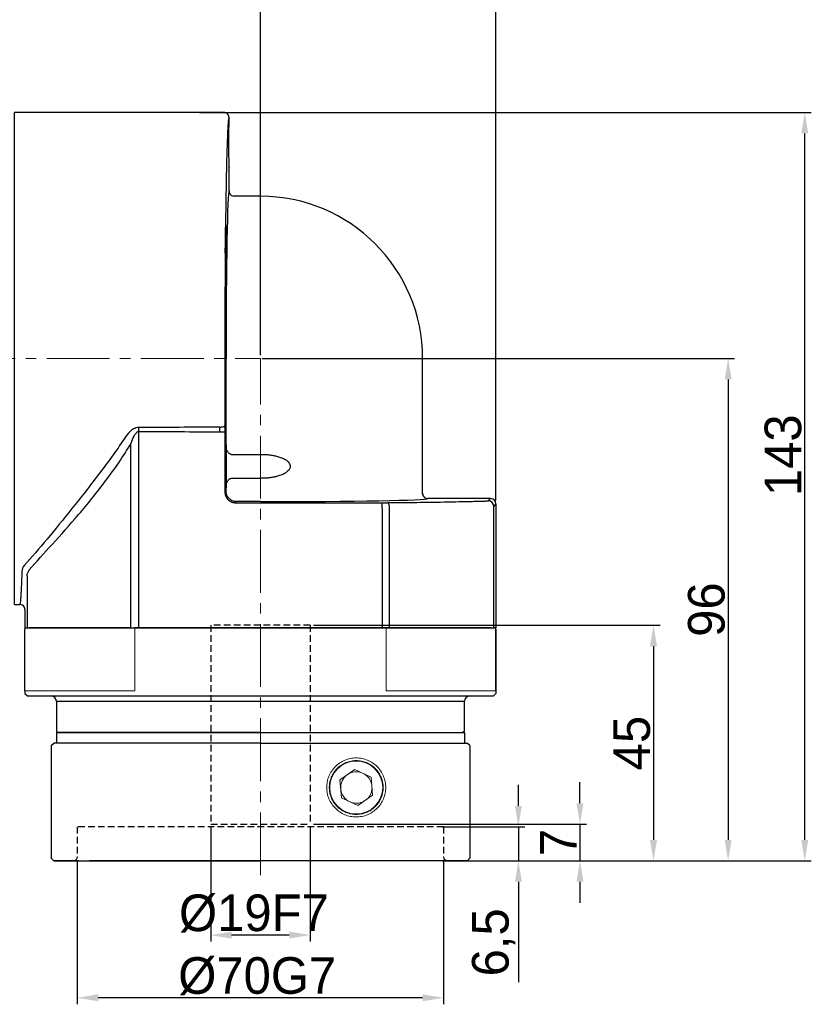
# Model space of a CAD drawing. Header units: millimetres. Extents: x 9533 to 10255, y -112 to 398.
# Tile 8 of 11: x 9894 to 10046, y 93 to 281. Entities that reach past the tile are written whole.
import ezdxf

# ---------------------------------------------------------------- set-up
doc = ezdxf.new("R2010")
doc.units = ezdxf.units.MM
doc.header["$PDSIZE"] = -5
doc.linetypes.add('DASHED2', pattern=[9.525, 6.35, -3.175])
doc.linetypes.add('点画线', pattern=[18, 12, -2, 2, -2])
doc.layers.get('0').update_dxf_attribs({"lineweight": 18})
doc.layers.get('Defpoints').update_dxf_attribs({"lineweight": 18})
doc.layers.add('4虚线层', color=6, linetype='DASHED2')
for name, color, linetype, lineweight in [('7中心线层', 7, '点画线', 18), ('尺寸线层', 3, 'Continuous', 18), ('标注线', 7, 'Continuous', 18), ('粗实线', 7, 'Continuous', 40)]:
    doc.layers.add(name, color=color, linetype=linetype, lineweight=lineweight)
doc.styles.add('工程字', font='txt')
doc.dimstyles.new('ISO-25', dxfattribs={"dimtxt": 7, "dimasz": 4, "dimexe": 1.25, "dimexo": 0.625, "dimtad": 1, "dimtxsty": '工程字', "dimcen": 2, "dimdle": 8, "dimadec": 0, "dimazin": 0, "dimtfac": 1, "dimtmove": 0, "dimatfit": 3, "dimfxl": 1, "dimarcsym": 0})

# ---------------------------------------------------------------- blocks, each defined once
blk = doc.blocks.new('*D9')
at = {"layer": 'Defpoints', "color": 0}
for p in [(9776.42, 328.56), (9776.42, 225.88), (9985.42, 188.84)]:
    blk.add_point(p, dxfattribs=at)
at = {"layer": '尺寸线层', "color": 0, "lineweight": -2}
for p, q in [((9776.42, 226.5), (9776.42, 329.81)), ((9985.42, 189.47), (9985.42, 329.81)), ((9981.42, 328.56), (9780.42, 328.56))]:
    blk.add_line(p, q, dxfattribs=at)
at = {"layer": '尺寸线层', "color": 0}
for points in [[(9780.42, 329.23), (9780.42, 327.9), (9776.42, 328.56)], [(9981.42, 327.9), (9981.42, 329.23), (9985.42, 328.56)]]:
    blk.add_solid(points, dxfattribs=at)
at = {"layer": '尺寸线层', "color": 0, "insert": (9880.92, 332.69), "char_height": 7, "attachment_point": 5, "style": '工程字'}
blk.add_mtext('209', dxfattribs=at)
blk = doc.blocks.new('*D10')
at = {"layer": 'Defpoints', "color": 0}
for p in [(9928.12, 263.64), (10044.44, 263.64), (9979.74, 120.64)]:
    blk.add_point(p, dxfattribs=at)
at = {"layer": '尺寸线层', "color": 0, "lineweight": -2}
for p, q in [((9928.75, 263.64), (10045.69, 263.64)), ((10044.44, 124.64), (10044.44, 259.64)), ((9980.36, 120.64), (10045.69, 120.64))]:
    blk.add_line(p, q, dxfattribs=at)
at = {"layer": '尺寸线层', "color": 0}
for points in [[(10045.1, 259.64), (10043.77, 259.64), (10044.44, 263.64)], [(10043.77, 124.64), (10045.1, 124.64), (10044.44, 120.64)]]:
    blk.add_solid(points, dxfattribs=at)
at = {"layer": '尺寸线层', "color": 0, "insert": (10040.31, 198.14), "char_height": 7, "attachment_point": 5, "rotation": 90, "style": '工程字'}
blk.add_mtext('143', dxfattribs=at)
blk = doc.blocks.new('*D11')
at = {"layer": 'Defpoints', "color": 0}
for p in [(9940.12, 216.64), (9998.83, 120.64), (10029.79, 120.64)]:
    blk.add_point(p, dxfattribs=at)
at = {"layer": '尺寸线层', "color": 0, "lineweight": -2}
for p, q in [((9940.75, 216.64), (10031.04, 216.64)), ((10029.79, 212.64), (10029.79, 124.64)), ((9999.45, 120.64), (10031.04, 120.64))]:
    blk.add_line(p, q, dxfattribs=at)
at = {"layer": '尺寸线层', "color": 0}
for points in [[(10030.46, 212.64), (10029.13, 212.64), (10029.79, 216.64)], [(10029.13, 124.64), (10030.46, 124.64), (10029.79, 120.64)]]:
    blk.add_solid(points, dxfattribs=at)
at = {"layer": '尺寸线层', "color": 0, "insert": (10025.67, 168.64), "char_height": 7, "attachment_point": 5, "rotation": 90, "style": '工程字'}
blk.add_mtext('96', dxfattribs=at)
blk = doc.blocks.new('*D12')
at = {"layer": 'Defpoints', "color": 0}
for p in [(9949.92, 165.64), (9979.74, 120.64), (10015.53, 120.64)]:
    blk.add_point(p, dxfattribs=at)
at = {"layer": '尺寸线层', "color": 0, "lineweight": -2}
for p, q in [((9950.55, 165.64), (10016.78, 165.64)), ((10015.53, 161.64), (10015.53, 124.64)), ((9980.36, 120.64), (10016.78, 120.64))]:
    blk.add_line(p, q, dxfattribs=at)
at = {"layer": '尺寸线层', "color": 0}
for points in [[(10016.2, 161.64), (10014.86, 161.64), (10015.53, 165.64)], [(10014.86, 124.64), (10016.2, 124.64), (10015.53, 120.64)]]:
    blk.add_solid(points, dxfattribs=at)
at = {"layer": '尺寸线层', "color": 0, "insert": (10011.41, 143.14), "char_height": 7, "attachment_point": 5, "rotation": 90, "style": '工程字'}
blk.add_mtext('45', dxfattribs=at)
blk = doc.blocks.new('*D13')
at = {"layer": 'Defpoints', "color": 0}
for p in [(9985.42, 308.24), (9985.42, 279.76), (9816.92, 259.74)]:
    blk.add_point(p, dxfattribs=at)
at = {"layer": '尺寸线层', "color": 0, "lineweight": -2}
for p, q in [((9816.92, 260.37), (9816.92, 309.49)), ((9985.42, 280.38), (9985.42, 309.49)), ((9820.92, 308.24), (9981.42, 308.24))]:
    blk.add_line(p, q, dxfattribs=at)
at = {"layer": '尺寸线层', "color": 0}
for points in [[(9820.92, 308.91), (9820.92, 307.58), (9816.92, 308.24)], [(9981.42, 307.58), (9981.42, 308.91), (9985.42, 308.24)]]:
    blk.add_solid(points, dxfattribs=at)
at = {"layer": '尺寸线层', "color": 0, "insert": (9896.06, 312.95), "char_height": 7, "attachment_point": 5, "style": '工程字'}
blk.add_mtext('168,5', dxfattribs=at)
blk = doc.blocks.new('*D35')
at = {"layer": 'Defpoints', "color": 0}
for p in [(9930.92, 127.64), (9949.92, 127.64), (9930.92, 106.44)]:
    blk.add_point(p, dxfattribs=at)
at = {"layer": '尺寸线层', "color": 0, "lineweight": -2}
for p, q in [((9930.92, 127.02), (9930.92, 105.19)), ((9949.92, 127.02), (9949.92, 105.19)), ((9945.92, 106.44), (9934.92, 106.44))]:
    blk.add_line(p, q, dxfattribs=at)
at = {"layer": '尺寸线层', "color": 0}
for points in [[(9934.92, 107.11), (9934.92, 105.78), (9930.92, 106.44)], [(9945.92, 105.78), (9945.92, 107.11), (9949.92, 106.44)]]:
    blk.add_solid(points, dxfattribs=at)
at = {"layer": '尺寸线层', "color": 0, "insert": (9939.17, 110.57), "char_height": 7, "attachment_point": 5, "style": '工程字'}
blk.add_mtext('%%C19F7', dxfattribs=at)
blk = doc.blocks.new('*D36')
at = {"layer": 'Defpoints', "color": 0}
for p in [(9905.42, 121.24), (9975.42, 121.44), (9905.42, 94.47)]:
    blk.add_point(p, dxfattribs=at)
at = {"layer": '尺寸线层', "color": 0, "lineweight": -2}
for p, q in [((9905.42, 120.62), (9905.42, 93.22)), ((9975.42, 120.82), (9975.42, 93.22)), ((9971.42, 94.47), (9909.42, 94.47))]:
    blk.add_line(p, q, dxfattribs=at)
at = {"layer": '尺寸线层', "color": 0}
for points in [[(9909.42, 95.13), (9909.42, 93.8), (9905.42, 94.47)], [(9971.42, 93.8), (9971.42, 95.13), (9975.42, 94.47)]]:
    blk.add_solid(points, dxfattribs=at)
at = {"layer": '尺寸线层', "color": 0, "insert": (9939.81, 98.59), "char_height": 7, "attachment_point": 5, "style": '工程字'}
blk.add_mtext('%%C70G7', dxfattribs=at)
blk = doc.blocks.new('*D37')
at = {"layer": 'Defpoints', "color": 0}
for p in [(9974.61, 127.14), (9974.61, 120.64), (9989.71, 120.64)]:
    blk.add_point(p, dxfattribs=at)
at = {"layer": '尺寸线层', "color": 0, "lineweight": -2}
for p, q in [((9989.71, 131.14), (9989.71, 135.14)), ((9975.24, 127.14), (9990.96, 127.14)), ((9989.71, 127.14), (9989.71, 120.64)), ((9975.24, 120.64), (9990.96, 120.64)), ((9989.71, 116.64), (9989.71, 97.47))]:
    blk.add_line(p, q, dxfattribs=at)
at = {"layer": '尺寸线层', "color": 0}
for points in [[(9989.05, 131.14), (9990.38, 131.14), (9989.71, 127.14)], [(9990.38, 116.64), (9989.05, 116.64), (9989.71, 120.64)]]:
    blk.add_solid(points, dxfattribs=at)
at = {"layer": '尺寸线层', "color": 0, "insert": (9985, 105.06), "char_height": 7, "attachment_point": 5, "rotation": 90, "style": '工程字'}
blk.add_mtext('6,5', dxfattribs=at)
blk = doc.blocks.new('*D38')
at = {"layer": 'Defpoints', "color": 0}
for p in [(9949.92, 127.64), (9979.11, 120.64), (10001.48, 120.64)]:
    blk.add_point(p, dxfattribs=at)
at = {"layer": '尺寸线层', "color": 0, "lineweight": -2}
for p, q in [((10001.48, 131.64), (10001.48, 135.64)), ((9950.54, 127.64), (10002.73, 127.64)), ((10001.48, 127.64), (10001.48, 120.64)), ((9979.74, 120.64), (10002.73, 120.64)), ((10001.48, 116.64), (10001.48, 112.64))]:
    blk.add_line(p, q, dxfattribs=at)
at = {"layer": '尺寸线层', "color": 0}
for points in [[(10000.82, 131.64), (10002.15, 131.64), (10001.48, 127.64)], [(10002.15, 116.64), (10000.82, 116.64), (10001.48, 120.64)]]:
    blk.add_solid(points, dxfattribs=at)
at = {"layer": '尺寸线层', "color": 0, "insert": (9997.36, 124.14), "char_height": 7, "attachment_point": 5, "rotation": 90, "style": '工程字'}
blk.add_mtext('7', dxfattribs=at)
blk = doc.blocks.new('*D46')
at = {"layer": 'Defpoints', "color": 0}
for p in [(9940.42, 287.64), (9816.92, 256.64), (9940.42, 216.64)]:
    blk.add_point(p, dxfattribs=at)
at = {"layer": '尺寸线层', "color": 0, "lineweight": -2}
for p, q in [((9816.92, 257.27), (9816.92, 288.89)), ((9940.42, 217.27), (9940.42, 288.89)), ((9820.92, 287.64), (9936.42, 287.64))]:
    blk.add_line(p, q, dxfattribs=at)
at = {"layer": '尺寸线层', "color": 0}
for points in [[(9820.92, 288.31), (9820.92, 286.97), (9816.92, 287.64)], [(9936.42, 286.97), (9936.42, 288.31), (9940.42, 287.64)]]:
    blk.add_solid(points, dxfattribs=at)
at = {"layer": '尺寸线层', "color": 0, "insert": (9878.67, 292.35), "char_height": 7, "attachment_point": 5, "style": '工程字'}
blk.add_mtext('123,5', dxfattribs=at)
blk = doc.blocks.new('90L1')
at = {"color": 7, "linetype": 'Continuous', "lineweight": 30}
for p, q in [((40.05, 94), (0, 94)), ((0, 0), (0, 94)), ((41, 79), (41, 83.5)), ((41.98, 77.97), (41.63, 78.08)), ((47, 78), (42, 78)), ((78, 21.2), (78, 47)), ((78.08, 20.82), (77.97, 21.17)), ((78.08, 20.82), (77.97, 21.17)), ((91, 20.2), (79, 20.2)), ((92, 19.2), (92, -4.5)), ((0, 0), (1, 0)), ((2, -1), (2, -4.5)), ((2, -4.5), (2.42, -4.5)), ((2.42, -4.5), (2.82, -4.5)), ((22.31, -4.5), (2.82, -4.5)), ((22.31, -4.5), (23.76, -4.5)), ((70.24, -4.5), (23.76, -4.5)), ((70.24, -4.5), (71.69, -4.5)), ((91.18, -4.5), (71.69, -4.5)), ((91.18, -4.5), (91.58, -4.5)), ((92, -4.5), (91.58, -4.5))]:
    blk.add_line(p, q, dxfattribs=at)
at = {"color": 7, "linetype": 'Continuous', "lineweight": 25}
for p, q in [((42, 78), (41.98, 77.95)), ((41.98, 77.95), (42, 78)), ((40.44, 30.06), (40.44, 47)), ((23.76, -4.5), (23.76, 33.03)), ((39.23, 32.96), (40.23, 32.96)), ((40.23, 32.96), (40.23, 21.43)), ((22.25, -4.5), (22.25, 30.71)), ((41.44, 28.67), (47, 28.67)), ((40.44, 21.64), (40.44, 22.69)), ((47, 24.08), (41.44, 24.08)), ((40.23, 21.43), (40.44, 21.64)), ((77.95, 21.18), (78, 21.2)), ((78, 21.2), (77.95, 21.18)), ((42.44, 19.64), (42.23, 19.43)), ((42.23, 19.43), (70.24, 19.43)), ((47, 19.64), (42.44, 19.64)), ((70.24, 18.43), (70.24, 19.43)), ((90.58, 19.78), (91, 20.2)), ((92, 19.2), (91.58, 18.78)), ((70.24, 18.43), (70.24, -4.5)), ((71.69, -4.5), (71.69, 18.43)), ((91.58, -4.5), (91.58, 18.78)), ((2.42, 5.46), (2.42, -4.5)), ((1.03, 0.06), (1, 0))]:
    blk.add_line(p, q, dxfattribs=at)
at = {"color": 7, "linetype": 'Continuous', "lineweight": 25, "flags": 128}
blk.add_lwpolyline([(71.69, 18.43), (71.68, 18.63), (71.65, 18.81), (71.61, 18.98), (71.55, 19.14), (71.47, 19.26), (71.39, 19.35), (71.3, 19.41), (71.21, 19.43)], dxfattribs=at)
at = {"color": 7, "linetype": 'Continuous', "lineweight": 30}
blk.add_arc((47, 47), 31, 0, 90, dxfattribs=at)
at = {"color": 7, "linetype": 'Continuous', "lineweight": 25}
blk.add_arc((90.58, 18.78), 1, 0.0204, 89.9796, dxfattribs=at)
at = {"color": 7, "linetype": 'Continuous', "lineweight": 30}
for centre, major_axis, ratio, start_param, end_param in [((41, 88.25), (0, 4.75), 0.017455, 0, 3.141593), ((91, 19.2), (-0.707, -0.707), 0.999695, 2.356347, 3.926839)]:
    blk.add_ellipse(centre, major_axis=major_axis, ratio=ratio, start_param=start_param, end_param=end_param, dxfattribs=at)
at = {"color": 7, "linetype": 'Continuous', "lineweight": 25}
for centre, major_axis, start_param, end_param in [((41, 47), (0, 32), 0.000545, 1.570796), ((40.38, 26.38), (0, 5.25), 3.934749, 5.490029), ((47, 20.2), (32, 0), 4.712389, 6.28264), ((70.24, 19.46), (2, 0), 4.712389, 5.217749), ((88.58, 19.78), (2, 0), 5.760077, 6.265732)]:
    blk.add_ellipse(centre, major_axis=major_axis, ratio=0.017455, start_param=start_param, end_param=end_param, dxfattribs=at)
for centre in [(40.38, 67.62), (40.38, 26.38)]:
    blk.add_ellipse(centre, major_axis=(0, 4.75), ratio=0.017455, dxfattribs=at)
at = {"color": 7, "linetype": 'Continuous', "lineweight": 30}
for points, knots in [([(41, 93), (41, 93.03), (41, 93.1), (40.98, 93.21), (40.95, 93.31), (40.91, 93.42), (40.86, 93.52), (40.79, 93.62), (40.69, 93.73), (40.55, 93.84), (40.37, 93.93), (40.19, 93.99), (40.06, 94), (40, 94)], [0, 0, 0, 0, 0.065024, 0.132693, 0.202769, 0.274936, 0.348809, 0.423936, 0.499817, 0.631217, 0.759894, 0.883437, 1, 1, 1, 1]), ([(41, 79), (41, 78.97), (41, 78.91), (41.02, 78.81), (41.04, 78.72), (41.07, 78.63), (41.11, 78.54), (41.16, 78.45), (41.22, 78.37), (41.32, 78.26), (41.55, 78.07), (41.81, 78.03), (42, 78)], [0, 0, 0, 0, 0.058338, 0.118419, 0.180044, 0.242977, 0.306946, 0.371648, 0.436761, 0.501948, 0.646519, 1, 1, 1, 1]), ([(78, 21.2), (78, 21.16), (78, 21.1), (78.02, 21), (78.04, 20.91), (78.07, 20.83), (78.1, 20.76), (78.13, 20.7), (78.17, 20.64), (78.2, 20.6), (78.23, 20.56), (78.25, 20.53), (78.27, 20.51), (78.28, 20.5), (78.34, 20.44), (78.45, 20.36), (78.62, 20.26), (78.81, 20.21), (78.94, 20.2), (79, 20.2)], [0, 0, 0, 0, 0.064862, 0.126982, 0.185674, 0.240346, 0.290512, 0.335791, 0.3759, 0.41064, 0.439882, 0.463548, 0.481595, 0.494004, 0.500769, 0.630342, 0.758307, 0.882197, 1, 1, 1, 1]), ([(2, -1), (2, -0.88), (1.98, -0.75), (1.88, -0.51), (1.8, -0.39), (1.61, -0.2), (1.49, -0.12), (1.24, -0.02), (1.12, 0), (1, 0)], [0, 0, 0, 0, 0.25, 0.25, 0.5, 0.5, 0.75, 0.75, 1, 1, 1, 1])]:
    blk.add_open_spline(points, degree=3, knots=knots, dxfattribs=at)
at = {"color": 7, "linetype": 'Continuous', "lineweight": 25}
for points, knots in [([(41, 93), (41, 93), (40.99, 93), (40.98, 92.98), (40.97, 92.96), (40.95, 92.93), (40.94, 92.88), (40.93, 92.83), (40.92, 92.77), (40.9, 92.62), (40.86, 92.34), (40.82, 91.8), (40.77, 91.11), (40.71, 90), (40.64, 88.25), (40.56, 85.59), (40.48, 82.41), (40.42, 78.76), (40.36, 74.68), (40.3, 70.24), (40.26, 65.48), (40.23, 60.47), (40.21, 55.28), (40.2, 50.86), (40.2, 47.31), (40.2, 44.65), (40.2, 41.99), (40.21, 39.79), (40.21, 38.04), (40.22, 36.74), (40.22, 35.44), (40.23, 34.59), (40.23, 34.16)], [0, 0, 0, 0, 0.007821, 0.015638, 0.023451, 0.031263, 0.039075, 0.046889, 0.054707, 0.062529, 0.093786, 0.12505, 0.156307, 0.18757, 0.250063, 0.312555, 0.375047, 0.437537, 0.500026, 0.562514, 0.625001, 0.687488, 0.749973, 0.812459, 0.843711, 0.87497, 0.906222, 0.937482, 0.953116, 0.968739, 0.984363, 1, 1, 1, 1]), ([(39.23, 33.88), (39.35, 33.88), (39.47, 33.89), (39.72, 33.91), (39.83, 33.94), (40.03, 33.99), (40.1, 34.02), (40.2, 34.09), (40.23, 34.13), (40.23, 34.16)], [0, 0, 0, 0, 0.25, 0.25, 0.5, 0.5, 0.75, 0.75, 1, 1, 1, 1]), ([(39.23, 32.96), (39.23, 33.02), (39.23, 33.14), (39.23, 33.33), (39.23, 33.52), (39.23, 33.7), (39.23, 33.82), (39.23, 33.88)], [0, 0, 0, 0, 0.201426, 0.402464, 0.602785, 0.802068, 1, 1, 1, 1]), ([(23.76, 33.81), (23.38, 33.81), (23.04, 33.68), (22.48, 33.37), (22.25, 33.17), (21.62, 32.57), (21.3, 32.13), (21.01, 31.69)], [0, 0, 0, 0, 0.25, 0.25, 0.5, 0.5, 1, 1, 1, 1]), ([(22.31, 30.82), (22.46, 31.28), (22.64, 31.74), (22.97, 32.37), (23.09, 32.57), (23.39, 32.9), (23.56, 33.03), (23.76, 33.03)], [0, 0, 0, 0, 0.5, 0.5, 0.75, 0.75, 1, 1, 1, 1]), ([(21.01, 31.69), (19.4, 29.24), (17.71, 26.95), (14.33, 22.51), (12.64, 20.38), (9.35, 16.27), (7.74, 14.29), (4.71, 10.66), (3.27, 8.98), (1.89, 7.48)], [0, 0, 0, 0, 0.25, 0.25, 0.5, 0.5, 0.75, 0.75, 1, 1, 1, 1]), ([(2.82, 6.57), (4.17, 8.11), (5.66, 9.74), (8.85, 13.26), (10.55, 15.16), (13.99, 19.19), (15.73, 21.32), (19.12, 25.84), (20.78, 28.23), (22.31, 30.82)], [0, 0, 0, 0, 0.25, 0.25, 0.5, 0.5, 0.75, 0.75, 1, 1, 1, 1]), ([(41.44, 28.67), (41.42, 28.67), (41.37, 28.67), (41.31, 28.68), (41.24, 28.71), (41.17, 28.74), (41.11, 28.78), (41.04, 28.83), (40.94, 28.92), (40.82, 29.06), (40.69, 29.26), (40.58, 29.46), (40.51, 29.67), (40.45, 29.87), (40.45, 30), (40.44, 30.06)], [0, 0, 0, 0, 0.031385, 0.063308, 0.096426, 0.131328, 0.168518, 0.208413, 0.251353, 0.369451, 0.501179, 0.624667, 0.75058, 0.877516, 1, 1, 1, 1]), ([(47, 28.67), (47.13, 28.67), (47.39, 28.66), (47.78, 28.65), (48.16, 28.63), (48.53, 28.59), (48.89, 28.55), (49.24, 28.5), (49.58, 28.43), (49.91, 28.36), (50.41, 28.24), (51.04, 28.03), (51.68, 27.72), (52.15, 27.4), (52.45, 27.09), (52.64, 26.75), (52.7, 26.42), (52.67, 26.13), (52.57, 25.87), (52.39, 25.61), (52.12, 25.34), (51.69, 25.03), (51.06, 24.72), (50.34, 24.49), (49.66, 24.33), (49.03, 24.22), (48.38, 24.14), (47.7, 24.09), (47.24, 24.09), (47, 24.08)], [0, 0, 0, 0, 0.029948, 0.05926, 0.087957, 0.116057, 0.143584, 0.170561, 0.197012, 0.222964, 0.248444, 0.315224, 0.373054, 0.411611, 0.444247, 0.472615, 0.499182, 0.518635, 0.538874, 0.561049, 0.591087, 0.625231, 0.683254, 0.750424, 0.796795, 0.844791, 0.894568, 0.946263, 1, 1, 1, 1]), ([(40.44, 22.69), (40.44, 22.72), (40.45, 22.78), (40.46, 22.88), (40.48, 22.98), (40.52, 23.12), (40.58, 23.29), (40.69, 23.49), (40.82, 23.69), (40.96, 23.85), (41.09, 23.96), (41.2, 24.03), (41.32, 24.08), (41.4, 24.08), (41.44, 24.08)], [0, 0, 0, 0, 0.060844, 0.122585, 0.185436, 0.249599, 0.375421, 0.498985, 0.630237, 0.748857, 0.821983, 0.886548, 0.944856, 1, 1, 1, 1]), ([(40.23, 21.43), (40.23, 21.38), (40.23, 21.29), (40.25, 21.14), (40.28, 21), (40.31, 20.87), (40.36, 20.73), (40.41, 20.6), (40.47, 20.47), (40.55, 20.35), (40.63, 20.23), (40.72, 20.12), (40.82, 20.01), (40.92, 19.92), (41.03, 19.83), (41.15, 19.75), (41.27, 19.67), (41.4, 19.61), (41.53, 19.55), (41.67, 19.51), (41.81, 19.47), (41.95, 19.45), (42.09, 19.43), (42.18, 19.43), (42.23, 19.43)], [0, 0, 0, 0, 0.045464, 0.090925, 0.136383, 0.18184, 0.227295, 0.272748, 0.3182, 0.363651, 0.409101, 0.454551, 0.5, 0.545449, 0.590899, 0.636349, 0.6818, 0.727252, 0.772705, 0.81816, 0.863617, 0.909075, 0.954536, 1, 1, 1, 1]), ([(42.44, 19.64), (42.18, 19.64), (41.92, 19.69), (41.43, 19.89), (41.21, 20.04), (40.84, 20.41), (40.69, 20.63), (40.49, 21.12), (40.44, 21.38), (40.44, 21.64)], [0, 0, 0, 0, 0.25, 0.25, 0.5, 0.5, 0.75, 0.75, 1, 1, 1, 1]), ([(71.21, 19.43), (71.4, 19.44), (71.8, 19.44), (72.38, 19.45), (72.97, 19.45), (73.54, 19.46), (74.11, 19.46), (74.68, 19.47), (75.24, 19.48), (75.8, 19.48), (76.35, 19.49), (77.63, 19.51), (79.57, 19.53), (82.07, 19.57), (84.4, 19.62), (86.14, 19.65), (87.36, 19.68), (88.15, 19.7), (88.9, 19.72), (89.63, 19.74), (90.08, 19.75), (90.31, 19.76)], [0, 0, 0, 0, 0.025027, 0.050037, 0.075033, 0.10002, 0.125003, 0.149986, 0.174975, 0.199973, 0.224986, 0.250017, 0.374994, 0.499993, 0.624972, 0.749974, 0.800012, 0.849997, 0.899966, 0.949954, 1, 1, 1, 1])]:
    blk.add_open_spline(points, degree=3, knots=knots, dxfattribs=at)
for points in [[(39.23, 33.88), (34.07, 33.84), (28.92, 33.81), (23.76, 33.81)], [(40.23, 34.16), (40.23, 33.77), (40.23, 33.36), (40.23, 32.96)], [(23.76, 33.03), (23.76, 33.3), (23.76, 33.56), (23.76, 33.81)], [(23.76, 33.03), (28.92, 33.03), (34.08, 33), (39.23, 32.96)], [(1.89, 7.48), (1.56, 7.11), (1.43, 6.71), (1.42, 6.32)], [(2.42, 5.46), (2.43, 5.86), (2.58, 6.2), (2.82, 6.57)]]:
    blk.add_open_spline(points, degree=3, dxfattribs=at)
at = {"linetype": 'Continuous', "lineweight": 25}
blk.add_open_spline([(1.42, 6.32), (1.41, 5.97), (1.38, 5.21), (1.34, 4.14), (1.3, 3.09), (1.25, 2.12), (1.19, 1.25), (1.13, 0.57), (1.08, 0.14), (1.04, 0.08), (1.03, 0.06)], degree=3, knots=[0, 0, 0, 0, 0.094814, 0.200492, 0.317033, 0.444435, 0.582698, 0.731821, 0.891802, 1, 1, 1, 1], dxfattribs=at)

msp = doc.modelspace()

# ---------------------------------------------------------------- linework, layer by layer
at = {"linetype": 'Continuous', "lineweight": 15}
for p, q in [((9895.4203, 164.8444), (9895.4203, 165.1444)), ((9916.1966, 165.1444), (9895.4203, 165.1444)), ((9916.6716, 165.1444), (9916.1966, 165.1444)), ((9916.6716, 165.1444), (9964.169, 165.1444)), ((9917.0646, 165.1444), (9963.776, 165.1444)), ((9964.644, 165.1444), (9964.169, 165.1444)), ((9985.3003, 165.1444), (9964.644, 165.1444)), ((9985.4203, 165.1444), (9985.3003, 165.1444)), ((9985.4203, 165.1444), (9985.4203, 164.8444)), ((9985.4203, 164.8444), (9985.4203, 152.6357))]:
    msp.add_line(p, q, dxfattribs=at)
at = {"color": 2, "linetype": 'Continuous', "lineweight": 15}
for p, q in [((9895.4203, 164.8444), (9895.4203, 165.1444)), ((9964.874, 165.1444), (9963.915, 165.1444))]:
    msp.add_line(p, q, dxfattribs=at)
at = {"color": 7, "linetype": 'Continuous', "lineweight": 15}
for p, q in [((9916.4203, 153.1444), (9916.4203, 165.1444)), ((9964.4203, 153.1444), (9964.4203, 165.1444)), ((9895.4246, 153.1444), (9916.4246, 153.1444)), ((9964.4246, 153.1444), (9985.4246, 153.1444)), ((9958.4288, 138.0957), (9955.5887, 136.1124)), ((9958.4433, 138.0889), (9957.033, 137.1041)), ((9961.5664, 136.6276), (9958.4288, 138.0957)), ((9955.5887, 136.1124), (9955.8861, 132.6611)), ((9955.6129, 136.1124), (9955.5887, 136.1124)), ((9957.033, 137.1041), (9955.6129, 136.1124)), ((9955.6129, 136.1124), (9955.7617, 134.3868)), ((9961.8639, 133.1763), (9961.5664, 136.6276)), ((9955.7617, 134.3868), (9955.9104, 132.6611)), ((9955.8861, 132.6611), (9959.0237, 131.1931)), ((9955.9104, 132.6611), (9955.8861, 132.6611)), ((9955.9104, 132.6611), (9957.4792, 131.9271)), ((9957.4792, 131.9271), (9959.0335, 131.1999)), ((9959.0237, 131.1931), (9961.8639, 133.1763)), ((9921.8749, 120.6393), (9921.8803, 120.6444)), ((9957.3572, 120.6444), (9957.3626, 120.6393))]:
    msp.add_line(p, q, dxfattribs=at)
msp.add_circle((9958.7262, 134.6444), 5.053, dxfattribs=at)
for centre, radius, start, end in [((9958.7505, 134.6445), 2.9999, 69.671082, 124.926511), ((9958.7506, 134.6444), 3, 124.926322, 184.925928), ((9958.7505, 134.6444), 3, 12.204309, 60.179983), ((9958.7506, 134.6444), 3, 184.925704, 244.925419), ((9958.7505, 134.6444), 3, 310.442344, 357.646946), ((9958.7505, 134.6443), 3, 244.925917, 299.409805)]:
    msp.add_arc(centre, radius, start, end, dxfattribs=at)
for points, knots in [([(9958.7233, 129.0194), (9958.3543, 129.0404), (9957.6164, 129.0823), (9956.5521, 129.4176), (9955.5713, 129.9386), (9954.7116, 130.6451), (9954.0061, 131.5046), (9953.4819, 132.4856), (9953.1592, 133.5499), (9953.0504, 134.6568), (9953.1595, 135.7637), (9953.4825, 136.828), (9954.0069, 137.8089), (9954.7126, 138.6687), (9955.5725, 139.3743), (9956.5535, 139.8986), (9957.6179, 140.2215), (9958.7248, 140.3305), (9959.8317, 140.2215), (9960.896, 139.8986), (9961.8768, 139.3743), (9962.7365, 138.6687), (9963.442, 137.8089), (9963.9661, 136.828), (9964.2888, 135.7637), (9964.3977, 134.6568), (9964.2885, 133.5499), (9963.9656, 132.4856), (9963.4411, 131.5046), (9962.7354, 130.6451), (9961.8756, 129.9386), (9960.8946, 129.4176), (9959.8302, 129.0823), (9959.0923, 129.0404), (9958.7233, 129.0194)], [0, 0, 0, 0, 0.03124466, 0.0624902, 0.09373719, 0.12498621, 0.15623731, 0.18749023, 0.2187448, 0.25000002, 0.28125524, 0.3125096, 0.34376255, 0.37501368, 0.40626262, 0.43750961, 0.46875528, 0.49999999, 0.53124467, 0.56249021, 0.5937372, 0.62498622, 0.65623725, 0.68749022, 0.71874459, 0.74999981, 0.78125503, 0.81250956, 0.84376257, 0.87501369, 0.90626256, 0.93750964, 0.9687551, 1, 1, 1, 1]), ([(9958.7257, 129.4944), (9959.0605, 129.5133), (9959.7347, 129.5514), (9960.7003, 129.8549), (9961.5991, 130.3298), (9962.3863, 130.9738), (9963.0356, 131.7646), (9963.4605, 132.5596), (9963.7129, 133.3013), (9963.8461, 133.9637), (9963.8916, 134.6444), (9963.8463, 135.3251), (9963.7133, 135.9874), (9963.4611, 136.7291), (9963.0365, 137.5241), (9962.3874, 138.3151), (9961.6003, 138.9583), (9960.7017, 139.4362), (9959.7361, 139.7284), (9958.7272, 139.8271), (9957.7182, 139.7284), (9956.7526, 139.4362), (9955.8538, 138.9583), (9955.0666, 138.3151), (9954.4172, 137.5241), (9953.9923, 136.7292), (9953.7399, 135.9874), (9953.6068, 135.3251), (9953.5612, 134.6444), (9953.6066, 133.9637), (9953.7395, 133.3013), (9953.9917, 132.5596), (9954.4164, 131.7646), (9955.0655, 130.9738), (9955.8525, 130.3298), (9956.7512, 129.8549), (9957.7167, 129.5514), (9958.3908, 129.5133), (9958.7257, 129.4944)], [0, 0, 0, 0, 0.03103332, 0.06247442, 0.09303062, 0.12495569, 0.15620007, 0.18744664, 0.20807272, 0.22876221, 0.25000015, 0.2712367, 0.29192613, 0.31255362, 0.34380027, 0.37504453, 0.40696814, 0.4375257, 0.46896572, 0.49999994, 0.5310328, 0.56247445, 0.59303045, 0.62495565, 0.65619985, 0.68744649, 0.70807278, 0.72876202, 0.74999997, 0.77123674, 0.79192618, 0.81255347, 0.84380006, 0.87504448, 0.90696811, 0.93752567, 0.96896624, 1, 1, 1, 1])]:
    msp.add_open_spline(points, degree=3, knots=knots, dxfattribs=at)
at = {"layer": '4虚线层', "color": 0, "lineweight": -2, "ltscale": 0.2}
for p, q in [((9949.9246, 165.6443), (9930.9246, 165.6443)), ((9930.9246, 165.6443), (9930.9246, 127.6443)), ((9949.9246, 165.6443), (9949.9246, 127.6443)), ((9940.4203, 165.1444), (9940.4203, 165.1444)), ((9975.4246, 127.1444), (9905.4246, 127.1444)), ((9905.4246, 127.1444), (9905.4246, 121.2444)), ((9975.4246, 127.1444), (9905.4246, 127.1444)), ((9905.4246, 127.1444), (9905.4246, 121.2444)), ((9930.9246, 127.6443), (9949.9246, 127.6443)), ((9930.9246, 127.6443), (9949.9246, 127.6443)), ((9930.9246, 127.6443), (9949.9246, 127.6443)), ((9930.9246, 127.6443), (9949.9246, 127.6443)), ((9975.4246, 127.1444), (9975.4246, 121.4444)), ((9975.4246, 127.1444), (9975.4246, 121.4444))]:
    msp.add_line(p, q, dxfattribs=at)
at = {"layer": '7中心线层'}
for p in [(9773.5754, 216.6444), (9940.4203, 117.8696)]:
    msp.add_line(p, (9940.4203, 216.6444), dxfattribs=at)
at = {"layer": '7中心线层', "color": 0}
for centre, start, end in [((9904.6246, 121.4444), 270, 0), ((9976.2246, 121.4444), 180, 270)]:
    msp.add_arc(centre, 0.8, start, end, dxfattribs=at)
at = {"layer": '粗实线', "linetype": 'Continuous', "lineweight": 30}
for p, q in [((9895.4203, 165.1444), (9895.4203, 164.8444)), ((9895.4203, 165.1444), (9916.4203, 165.1444)), ((9895.4203, 165.1444), (9916.4203, 165.1444)), ((9895.4203, 153.1444), (9895.4203, 164.8444)), ((9895.4203, 164.8444), (9895.4203, 164.8444)), ((9949.9203, 165.1444), (9916.4203, 165.1444)), ((9963.915, 165.1444), (9916.4203, 165.1444)), ((9917.0646, 165.1444), (9963.776, 165.1444)), ((9963.915, 165.1444), (9949.9203, 165.1444)), ((9964.8739, 165.1444), (9963.915, 165.1444)), ((9964.8739, 165.1444), (9985.1754, 165.1444)), ((9964.874, 165.1444), (9985.1754, 165.1444)), ((9985.4203, 165.1444), (9985.1754, 165.1444)), ((9985.4203, 164.8444), (9985.4203, 165.1444)), ((9985.4203, 153.1444), (9985.4203, 164.8444)), ((9985.4203, 164.8444), (9985.4203, 152.6357)), ((9895.4246, 153.1444), (9895.4246, 152.6401)), ((9895.4246, 152.6401), (9895.9203, 152.1444)), ((9985.4246, 152.6401), (9984.929, 152.1444)), ((9895.9203, 152.1444), (9918.6301, 152.1444)), ((9901.4246, 151.1444), (9901.4246, 145.4444)), ((9901.4246, 151.1444), (9979.4246, 151.1444)), ((9918.6301, 152.1444), (9962.2191, 152.1444)), ((9962.2191, 152.1444), (9984.929, 152.1444)), ((9979.4246, 145.4444), (9979.4246, 151.1444)), ((9901.4182, 145.1444), (9979.4182, 145.1444)), ((9901.4246, 145.44), (9901.7246, 145.14)), ((9901.4246, 145.1444), (9901.4246, 143.1444)), ((9940.4246, 145.1444), (9901.4246, 145.1444)), ((9940.4246, 145.1444), (9979.4246, 145.1444)), ((9979.4246, 145.44), (9979.129, 145.1444)), ((9979.4246, 145.1444), (9979.4246, 143.1444)), ((9900.4246, 142.6444), (9900.9246, 143.1444)), ((9940.4246, 143.1444), (9900.9246, 143.1444)), ((9940.4246, 143.1444), (9979.9246, 143.1444)), ((9980.4246, 142.6444), (9979.9246, 143.1444)), ((9900.4246, 142.6443), (9900.4246, 121.1444)), ((9980.4246, 142.6443), (9980.4246, 121.1444)), ((9900.4246, 121.1444), (9900.9246, 120.6444)), ((9905.3145, 120.6444), (9900.9246, 120.6444)), ((9900.9246, 120.6444), (9940.4246, 120.6444)), ((9975.1438, 120.6444), (9907.7283, 120.6444)), ((9979.9246, 120.6444), (9940.4246, 120.6444)), ((9980.416, 121.1444), (9979.916, 120.6444))]:
    msp.add_line(p, q, dxfattribs=at)
for centre, start, end in [((9900.4246, 151.1444), 0, 90), ((9980.4246, 151.1444), 90, 180)]:
    msp.add_arc(centre, 1, start, end, dxfattribs=at)
for points, knots in [([(9985.4246, 153.1444), (9985.4246, 153.138), (9985.4246, 153.0768), (9985.4246, 152.9447), (9985.4246, 152.7783), (9985.4246, 152.6824), (9985.4246, 152.6401)], [0, 0, 0, 0, 0.007341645, 0.070481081, 0.152674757, 0.230633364, 0.230633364, 0.230633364, 0.230633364]), ([(9902.7283, 120.6444), (9902.2824, 120.6444), (9906.3903, 120.6444), (9905.6732, 120.6444), (9905.3145, 120.6444)], [0, 0, 0, 0, 0.4997865, 1, 1, 1, 1])]:
    msp.add_open_spline(points, degree=3, knots=knots, dxfattribs=at)

# ---------------------------------------------------------------- block references
at = {"layer": '标注线'}
msp.add_blockref('90L1', (9893.4162, 169.6444), dxfattribs=at)

# ---------------------------------------------------------------- dimensions: what is measured, and where the dimension line sits
at = {"layer": '尺寸线层'}
dim = msp.add_linear_dim(base=(9776.4162, 328.5644), p1=(9985.4162, 188.8424), p2=(9776.4162, 225.876), dimstyle='ISO-25', override={"dimtxsty": '工程字'}, dxfattribs=at)
dim.commit()
dim.dimension.update_dxf_attribs({"geometry": '*D9', "text_midpoint": (9880.9183, 328.5644), "dimtype": 160})
dim = msp.add_linear_dim(base=(9985.4203, 308.2417), p1=(9816.9163, 259.7444), p2=(9985.4203, 279.7564), dimstyle='ISO-25', dxfattribs=at)
dim.commit()
dim.dimension.update_dxf_attribs({"geometry": '*D13', "text_midpoint": (9896.0623, 308.2417), "dimtype": 160})
dim = msp.add_linear_dim(base=(9940.4203, 287.6396), p1=(9816.9163, 256.6444), p2=(9940.4203, 216.6444), dimstyle='ISO-25', dxfattribs=at)
dim.commit()
dim.dimension.update_dxf_attribs({"geometry": '*D46', "text_midpoint": (9878.6683, 292.3512)})
dim = msp.add_linear_dim(base=(10044.4377, 263.6444), p1=(9979.7351, 120.6444), p2=(9928.1228, 263.6444), angle=90, dimstyle='ISO-25', override={"dimtxsty": '工程字'}, dxfattribs=at)
dim.commit()
dim.dimension.update_dxf_attribs({"geometry": '*D10', "text_midpoint": (10044.4377, 198.1444), "dimtype": 160})
for base, p1, p2, picture, middle in [((10029.7944, 120.6444), (9940.1203, 216.6444), (9998.828, 120.6444), '*D11', (10025.6694, 168.6444)), ((10015.5308, 120.6444), (9949.9246, 165.6443), (9979.7351, 120.6444), '*D12', (10011.4058, 143.1443))]:
    dim = msp.add_linear_dim(base=base, p1=p1, p2=p2, angle=90, dimstyle='ISO-25', dxfattribs=at)
    dim.commit()
    dim.dimension.update_dxf_attribs({"geometry": picture, "text_midpoint": middle})
for base, p1, p2, picture, middle in [((10001.483, 120.6444), (9949.916, 127.6443), (9979.1101, 120.6444), '*D38', (10001.483, 124.1444)), ((9989.7134, 120.6444), (9974.6101, 127.1444), (9974.6101, 120.6444), '*D37', (9989.7134, 105.0585))]:
    dim = msp.add_linear_dim(base=base, p1=p1, p2=p2, angle=270, dimstyle='ISO-25', dxfattribs=at)
    dim.commit()
    dim.dimension.update_dxf_attribs({"geometry": picture, "text_midpoint": middle, "dimtype": 160})
dim = msp.add_linear_dim(base=(9930.9246, 106.4426), p1=(9949.9246, 127.6443), p2=(9930.9246, 127.6443), text='%%C<>F7', dimstyle='ISO-25', dxfattribs=at)
dim.commit()
dim.dimension.update_dxf_attribs({"geometry": '*D35', "text_midpoint": (9939.1746, 106.4426), "dimtype": 160})
dim = msp.add_linear_dim(base=(9905.4246, 94.4678), p1=(9975.4246, 121.4444), p2=(9905.4246, 121.2444), text='%%C<>G7', dimstyle='ISO-25', override={"dimtxsty": '工程字'}, dxfattribs=at)
dim.commit()
dim.dimension.update_dxf_attribs({"geometry": '*D36', "text_midpoint": (9939.8133, 94.4678), "dimtype": 160})

doc.saveas('drawing.dxf')
